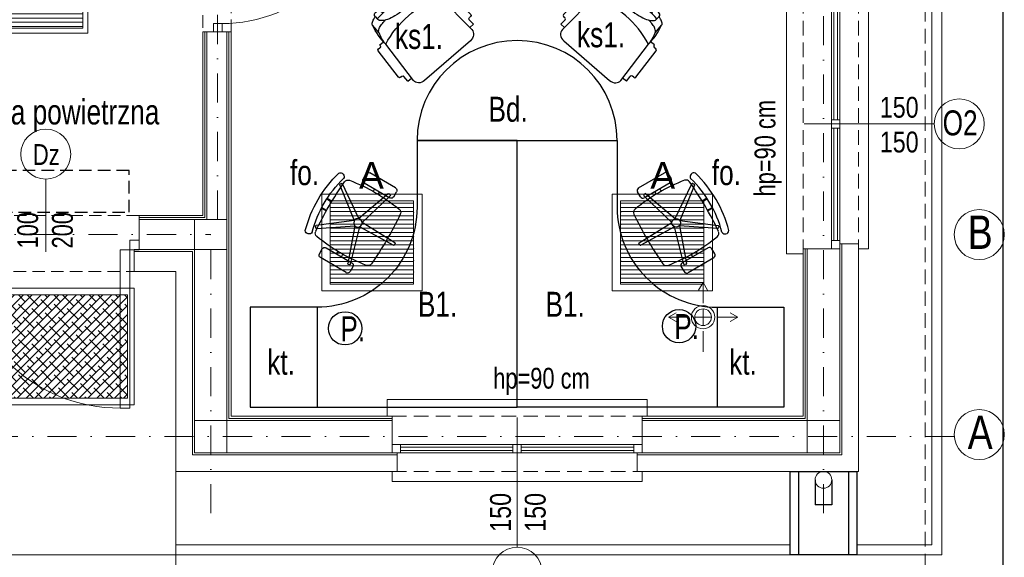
# Model space of a CAD drawing. Header units: inches. Extents: x 67014 to 70164, y -40762 to -35657.
# Tile 39 of 55: x 69040 to 69630, y -40243 to -39921. Entities that reach past the tile are written whole.
import ezdxf
from ezdxf.enums import TextEntityAlignment as Align

# ---------------------------------------------------------------- set-up
doc = ezdxf.new("R2010")
doc.units = ezdxf.units.IN
doc.header["$MEASUREMENT"] = 0
doc.linetypes.add('DASHDOT', pattern=[1, 0.5, -0.25, 0, -0.25])
doc.linetypes.add('HIDDEN', pattern=[0.375, 0.25, -0.125])
for name, color, linetype, lineweight in [('--proj.wentylacja', 251, 'Continuous', 0), ('LUXIONA', 140, 'Continuous', 0), ('p--dach', 7, 'Continuous', 20), ('p--dach-rura spustowa', 7, 'Continuous', 0), ('p--drzwi', 251, 'Continuous', 0), ('p--meble numeracja', 5, 'Continuous', 0), ('p--obrzeże bet.', 252, 'Continuous', 0), ('p--okna', 7, 'Continuous', 0), ('p--opis drzwi', 252, 'Continuous', 0), ('p--opis okna', 7, 'Continuous', 0), ('p--osie konstr', 7, 'DASHDOT', 15), ('p--osie konstr.-NR', 7, 'DASHDOT', 15), ('p--podciąg', 7, 'Continuous', 0), ('p--płyta GK', 7, 'Continuous', 0), ('p--wycieraczka', 252, 'Continuous', 0), ('p--wyposażenie', 84, 'Continuous', 25), ('p--ściana szkielet', 7, 'Continuous', 0)]:
    doc.layers.add(name, color=color, linetype=linetype, lineweight=lineweight)
doc.layers.add('A36-obrzeże', color=252, linetype='Continuous')
doc.styles.add('1-50', font='arial.ttf', dxfattribs={"width": 0.75, "height": 12.5})
doc.styles.get("Standard").update_dxf_attribs({"font": 'ARIAL.TTF'})
doc.styles.add('STYL-1', font='arial.ttf', dxfattribs={"width": 0.75})

# ---------------------------------------------------------------- blocks, each defined once
blk = doc.blocks.new('drzwi-90-100')
for p, q in [((10.1, 87.38), (5.05, 87.38)), ((5.05, 87.38), (5.05, 2.53)), ((10.1, 2.53), (10.1, 87.38)), ((5.05, 2.53), (0, 2.53)), ((0, 2.53), (0, -2.53)), ((5.05, -2.53), (5.05, 2.53)), ((5.05, 2.53), (10.1, 2.53)), ((100, 2.53), (94.95, 2.53)), ((94.95, 2.53), (94.95, -2.53)), ((100, -2.53), (100, 2.53)), ((0, -2.53), (5.05, -2.53)), ((94.95, -2.53), (100, -2.53))]:
    blk.add_line(p, q)
blk.add_arc((10.8, 3.23), 84.15, 359.5233, 90.4767)
blk = doc.blocks.new('okno-150-33.15')
at = {"linetype": 'Continuous', "ltscale": 35}
for p, q in [((-3, 10), (153, 10)), ((0, -39.15), (150, -39.15))]:
    blk.add_line(p, q, dxfattribs=at)
for p, q in [((-3, 0), (-3, 10)), ((153, 0), (153, 10)), ((0, 0), (-3, 0)), ((0, -21.95), (0, 0)), ((150, 0), (150, -21.95)), ((150, 0), (153, 0)), ((0, -21.95), (0, -16.95)), ((0, -16.95), (5, -16.95)), ((5, -16.95), (145, -16.95)), ((5, -16.95), (5, -21.95)), ((72.5, -21.95), (72.5, -16.95)), ((77.5, -16.95), (77.5, -21.95)), ((145, -21.95), (145, -16.95)), ((145, -16.95), (150, -16.95)), ((150, -16.95), (150, -21.95)), ((5, -21.95), (0, -21.95)), ((3, -33.15), (3, -21.95)), ((5, -18.45), (72.5, -18.45)), ((5, -20.61), (72.5, -20.61)), ((145, -21.95), (5, -21.95)), ((77.5, -18.45), (145, -18.45)), ((77.5, -20.61), (145, -20.61)), ((150, -21.95), (145, -21.95)), ((147, -21.95), (147, -33.15)), ((0, -39.15), (0, -33.15)), ((150, -33.15), (150, -39.15))]:
    blk.add_line(p, q)
at = {"linetype": 'HIDDEN', "ltscale": 35}
for p, q in [((0, 0), (150, 0)), ((0, -33.15), (150, -33.15))]:
    blk.add_line(p, q, dxfattribs=at)
blk = doc.blocks.new('sof11_r')
for p, q in [((20.87, 36.93), (20.93, 35.93)), ((45.17, 39.11), (21.82, 37.98)), ((46.23, 38.16), (46.28, 37.16)), ((51.6, 36.44), (47.33, 36.22)), ((51.6, 36.44), (51.76, 33.45)), ((12.61, 30.34), (5.61, 30.34)), ((19.98, 34.88), (19.38, 34.85)), ((19.38, 34.85), (19.53, 31.85)), ((53.8, 33.56), (21.8, 31.85)), ((0, 23.76), (0, -3.09)), ((2, 25.76), (4.37, 25.76)), ((59.07, -7.89), (59.07, 28.56)), ((2, -5.09), (4.37, -5.09)), ((12.61, -9.66), (5.61, -9.66)), ((19.38, -14.18), (19.53, -11.18)), ((53.8, -12.88), (21.8, -11.18)), ((19.98, -14.21), (19.38, -14.18)), ((20.87, -16.26), (20.93, -15.26)), ((45.17, -18.43), (21.82, -17.31)), ((46.23, -17.49), (46.28, -16.49)), ((51.6, -15.77), (47.33, -15.54)), ((51.6, -15.77), (51.76, -12.78))]:
    blk.add_line(p, q)
for points in [[(2.23, 25.76, -0.030204), (2.78, 27.41, -0.097163), (4.32, 29.79, -0.203453), (5.61, 30.34, -0.203453)], [(8.71, 22.55, -0.01879), (8.95, 24.41, -0.054131), (9.78, 27.41, -0.097163), (11.32, 29.79, -0.203453), (12.61, 30.34, -0.203453)], [(4.37, -5.09, 0.184283), (6.75, -4.18, 0.102242), (9.43, -0.57, 0.061197), (10.93, 4.08, 0.047488), (11.52, 10.34, 0.047488), (10.93, 16.59, 0.061197), (9.43, 21.24, 0.102242), (6.75, 24.85, 0.184283), (4.37, 25.76, 0.184283)], [(2.23, -5.09, 0.030204), (2.78, -6.74, 0.097163), (4.32, -9.12, 0.203453), (5.61, -9.66, 0.203453)], [(8.71, -1.88, 0.01879), (8.95, -3.74, 0.054131), (9.78, -6.74, 0.097163), (11.32, -9.12, 0.203453), (12.61, -9.66, 0.203453)]]:
    blk.add_lwpolyline(points, format="xyb")
for centre, radius, start, end in [((19.93, 35.88), 1, 273.04478, 3.04478), ((21.87, 36.99), 1, 93.04478, 183.04478), ((45.23, 38.11), 1, 3.04478, 93.04478), ((47.28, 37.21), 1, 183.04478, 273.04478), ((18.77, -22.91), 54.85, 86.83081, 103.88055), ((21.41, 5.61), 26.24, 89.1562, 109.59965), ((68.33, 10.34), 51.27, 155.1826, 204.8174), ((54.07, 28.56), 5, 0, 93.04478), ((2, 23.76), 2, 90, 180), ((122.88, 10.34), 119.5, 172.58553, 187.41447), ((1.91, 14.05), 6.89, 73.91414, 106.08586), ((1.91, 6.62), 6.89, 253.91414, 286.08586), ((2, -3.09), 2, 180, 270), ((18.77, 43.58), 54.85, 256.11945, 273.16919), ((21.41, 15.06), 26.24, 250.40035, 270.8438), ((54.07, -7.89), 5, 266.95522, 0), ((19.93, -15.21), 1, 356.95522, 86.95522), ((21.87, -16.31), 1, 176.95522, 266.95522), ((45.23, -17.44), 1, 266.95522, 356.95522), ((47.28, -16.54), 1, 86.95522, 176.95522)]:
    blk.add_arc(centre, radius, start, end)
blk = doc.blocks.new('krzesło obrotowe')
for p, q in [((-8.95, 23.07), (-8.94, 20.22)), ((7.39, 24.53), (-7.53, 24.49)), ((-0.66, 2.03), (5.74, 20.18)), ((7.11, 19.74), (1.72, 1.26)), ((6.18, 20.4), (6.88, 20.18)), ((8.82, 20.27), (8.82, 23.12)), ((-7.51, 18.81), (7.41, 18.85)), ((-1.47, 18.82), (-1.47, 17.39)), ((1.37, 18.83), (1.37, 17.4)), ((-17.49, 12.18), (-17.07, 12.78)), ((-2.13, -0.01), (-17.42, 11.69)), ((-16.58, 12.86), (-0.66, 2.03)), ((-19.49, 2.43), (-16.69, 2.44)), ((-19.48, 2.79), (-16.68, 2.79)), ((1.72, 1.26), (20.97, 0.78)), ((21.31, 0.43), (21.32, -0.3)), ((-19.48, -2.54), (-16.67, -2.53)), ((-19.46, -2.9), (-16.67, -2.89)), ((-17.36, -11.79), (-2.13, -0.01)), ((-0.65, -2.03), (-16.51, -12.96)), ((5.85, -20.15), (-0.65, -2.03)), ((20.97, -0.66), (1.73, -1.25)), ((1.73, -1.25), (7.22, -19.7)), ((-16.99, -12.87), (-17.42, -12.28)), ((-7.41, -18.85), (7.51, -18.81)), ((-1.37, -18.83), (-1.37, -17.4)), ((1.47, -18.82), (1.47, -17.39)), ((-8.82, -23.12), (-8.82, -20.27)), ((7.53, -24.49), (-7.39, -24.53)), ((6.99, -20.14), (6.3, -20.37)), ((8.94, -20.22), (8.95, -23.07))]:
    blk.add_line(p, q)
blk.add_circle((0, 0), 2.13)
for centre, radius, start, end in [((-7.53, 23.07), 1.42, 90.1621, 180.1621), ((-7.52, 20.23), 1.42, 180.1621, 270.1621), ((6.07, 20.06), 0.355, 72.1621, 160.5763), ((6.77, 19.84), 0.355, 343.748, 72.1621), ((7.4, 23.11), 1.42, 0.1621, 90.1621), ((7.4, 20.27), 1.42, 270.1621, 0.1621), ((37.88, 0.11), 60.97, 164.3717, 195.9526), ((-19.3, 15.49), 1.86, 0.1621, 146.0387), ((37.88, 0.11), 57.42, 164.4503, 195.874), ((-14.04, 14.12), 2.13, 99.2648, 175.6008), ((0.21, -73.23), 90.64, 81.0595, 99.2648), ((13.96, 14.2), 2.13, 4.7235, 81.0595), ((-17.21, 11.98), 0.355, 144.1621, 232.5763), ((-16.78, 12.57), 0.355, 55.748, 144.1621), ((163.51, 0.46), 180.21, 175.6008, 184.7235), ((-163.51, -0.46), 180.21, 355.6008, 4.7235), ((20.96, 0.42), 0.355, 0.1621, 88.5763), ((20.96, -0.31), 0.355, 271.748, 0.1621), ((-17.14, -12.07), 0.355, 127.748, 216.1621), ((-16.71, -12.66), 0.355, 216.1621, 304.5763), ((-13.96, -14.2), 2.13, 184.7235, 261.0595), ((14.04, -14.12), 2.13, 279.2648, 355.6008), ((-19.21, -15.6), 1.86, 214.2856, 0.1621), ((-0.21, 73.23), 90.64, 261.0595, 279.2648), ((-7.4, -20.27), 1.42, 90.1621, 180.1621), ((7.52, -20.23), 1.42, 0.1621, 90.1621), ((-7.4, -23.11), 1.42, 180.1621, 270.1621), ((6.19, -20.03), 0.355, 199.748, 288.1621), ((6.88, -19.8), 0.355, 288.1621, 16.5763), ((7.53, -23.07), 1.42, 270.1621, 0.1621)]:
    blk.add_arc(centre, radius, start, end)
blk = doc.blocks.new('went-rzut parter-inst')
for p, q in [((-60, -537.81), (-62.68, -542.39)), ((-60, -550.23), (-60, -537.81)), ((-60, -537.81), (-57.31, -542.39)), ((-60, -563.61), (-60, -553.61)), ((-60, -563.61), (-60, -553.61)), ((-60, -553.61), (-60, -563.61)), ((-68.38, -558.61), (-80.8, -558.61)), ((-80.78, -558.61), (-76.19, -555.92)), ((-80.78, -558.61), (-76.19, -561.29)), ((-55, -558.61), (-65, -558.61)), ((-51.62, -558.61), (-39.2, -558.61)), ((-39.2, -558.61), (-43.78, -555.92)), ((-39.2, -558.61), (-43.78, -561.29)), ((-60, -566.99), (-60, -579.41))]:
    blk.add_line(p, q)
for radius, start, end in [(7, 90, 270), (7, 0, 180), (5, 90, 270), (5, 90, 270), (5, 0, 180), (5, 0, 180), (5, 0, 180), (5, 0, 180), (7, 270, 90), (5, 270, 90), (5, 270, 90), (7, 180, 0), (5, 180, 0), (5, 180, 0), (5, 180, 0), (5, 180, 0)]:
    blk.add_arc((-60, -558.61), radius, start, end)
blk = doc.blocks.new('A')
at = {"layer": 'LUXIONA', "linetype": 'Continuous'}
h = blk.add_hatch(dxfattribs=at)
h.set_pattern_fill('ANSI31', color=256, scale=200, angle=135)
h.set_pattern_definition([(180, (365.154, -7.218), (-2e-15, -25), [])])
h.paths.add_polyline_path([(51, 540), (51, 40), (551, 40), (551, 540)])
for p, q in [((51, 290), (51, 540)), ((301, 540), (51, 540)), ((301, 540), (551, 540)), ((551, 540), (551, 40))]:
    blk.add_line(p, q, dxfattribs=at)
for points in [[(0, 580), (602, 580), (602, 0), (0, 0)], [(51, 540), (551, 540), (551, 40), (51, 40)], [(51, 540), (551, 540), (551, 40), (51, 40)]]:
    blk.add_lwpolyline(points, close=True, dxfattribs=at)
for p in [(551, 468.6), (551, 397.1), (551, 325.7), (551, 254.3), (551, 182.9), (551, 111.4)]:
    blk.add_point(p, dxfattribs=at)
at = {"layer": 'LUXIONA'}
blk.add_attdef('OZNACZENIE', text='', height=80, dxfattribs=at).set_placement((298.1, 611.8), align=Align.CENTER)
blk = doc.blocks.new('B')
at = {"layer": 'LUXIONA', "linetype": 'Continuous'}
h = blk.add_hatch(dxfattribs=at)
h.set_pattern_fill('ANSI31', color=256, scale=200, angle=135)
h.set_pattern_definition([(180, (966.344, -170.453), (-2e-15, -25), [])])
h.paths.add_polyline_path([(30.6, 263.5), (30.6, 31.5), (564.4, 31.5), (564.4, 263.5)])
for points in [[(0, 0), (595, 0), (595, 295), (0, 295)], [(30.6, 31.5), (564.4, 31.5), (564.4, 263.5), (30.6, 263.5)]]:
    blk.add_lwpolyline(points, close=True, dxfattribs=at)
at = {"layer": 'LUXIONA'}
blk.add_attdef('OZNACZENIE', text='', height=80, dxfattribs=at).set_placement((297.5, 343.1), align=Align.CENTER)

msp = doc.modelspace()

# ---------------------------------------------------------------- hatches: boundary and pattern name
at = {"layer": 'p--wycieraczka', "ltscale": 8}
h = msp.add_hatch(dxfattribs=at)
h.set_pattern_fill('ANSI38', color=256, scale=30, style=0)
h.set_pattern_definition([(45, (-5144.91, -11520.9702), (-2.65165043, 2.65165043), []), (135, (-5144.91, -11520.9702), (-7.95495129, 2.65165043), [9.375, -5.625])])
h.paths.add_polyline_path([(69012.306, -40085.711), (69104.306, -40085.711), (69104.306, -40147.711), (69012.306, -40147.711)])

# ---------------------------------------------------------------- linework, layer by layer
at = {"linetype": 'Continuous'}
msp.add_line((69629.402, -40426.616), (69629.402, -39311.616), dxfattribs=at)
at = {"layer": 'A36-obrzeże', "linetype": 'Continuous', "ltscale": 35}
for p, q in [((69506.673, -40191.711), (69506.673, -40241.711)), ((69516.673, -40196.711), (69516.673, -40211.711)), ((69526.673, -40196.711), (69526.673, -40211.711)), ((69536.673, -40191.711), (69536.673, -40241.711)), ((69526.673, -40211.711), (69516.673, -40211.711))]:
    msp.add_line(p, q, dxfattribs=at)
msp.add_lwpolyline([(69541.673, -40241.711), (69501.673, -40241.711), (69501.673, -40191.711), (69541.673, -40191.711)], close=True, dxfattribs=at)
at = {"layer": 'p--dach', "linetype": 'HIDDEN', "ltscale": 35}
msp.add_lwpolyline([(68302.623, -39427.311), (69582.623, -39427.311), (69582.623, -40271.711), (68302.623, -40271.711)], close=True, dxfattribs=at)
at = {"layer": 'p--dach-rura spustowa', "linetype": 'Continuous', "ltscale": 75}
msp.add_circle((69521.673, -40196.711), 5, dxfattribs=at)
at = {"layer": 'p--obrzeże bet.', "linetype": 'Continuous', "ltscale": 35}
for p, q in [((69133.223, -40191.711), (69133.223, -40241.711)), ((68752.023, -40241.711), (69133.223, -40241.711)), ((69133.223, -40241.711), (69133.223, -40432.386))]:
    msp.add_line(p, q, dxfattribs=at)
for points in [[(69133.223, -40241.711), (69592.623, -40241.711), (69592.623, -39457.311), (68292.623, -39457.311), (68292.623, -40241.711), (68752.023, -40241.711)], [(69541.673, -40235.711), (69586.623, -40235.711), (69586.623, -39463.311), (69541.673, -39463.311)], [(69133.223, -40235.711), (69501.673, -40235.711)]]:
    msp.add_lwpolyline(points, dxfattribs=at)
at = {"layer": 'p--opis drzwi'}
msp.add_line((69055.223, -40059.942), (69055.223, -40016.181), dxfattribs=at)
msp.add_circle((69055.223, -40001.181), 15, dxfattribs=at)
at = {"layer": 'p--opis okna'}
for p, q in [((69588.085, -39983.061), (69510.123, -39983.061)), ((69337.928, -40237.173), (69337.928, -40159.211))]:
    msp.add_line(p, q, dxfattribs=at)
for centre in [(69603.085, -39983.061), (69337.928, -40252.173)]:
    msp.add_circle(centre, 15, dxfattribs=at)
at = {"layer": 'p--osie konstr', "linetype": 'DASHDOT', "ltscale": 35}
for p, q in [((69158.173, -40040.511), (69158.173, -39457.311)), ((69521.673, -40216.711), (69521.673, -39457.311)), ((68729.823, -40049.511), (69154.173, -40049.511)), ((69154.173, -40216.711), (69154.173, -40049.511)), ((69600.19, -40170.761), (68317.623, -40170.761))]:
    msp.add_line(p, q, dxfattribs=at)
at = {"layer": 'p--osie konstr.-NR', "linetype": 'Continuous', "ltscale": 35}
for centre in [(69615.138, -40049.511), (69615.138, -40169.511)]:
    msp.add_circle(centre, 15, dxfattribs=at)
at = {"layer": 'p--podciąg', "linetype": 'HIDDEN', "ltscale": 30}
for p, q in [((69149.473, -39827.861), (69149.473, -39927.861)), ((69166.373, -39927.861), (69166.373, -39827.861)), ((69111.223, -40038.061), (68999.223, -40038.061)), ((69002.223, -40071.711), (69108.223, -40071.711))]:
    msp.add_line(p, q, dxfattribs=at)
at = {"layer": 'p--płyta GK', "ltscale": 35}
for p, q in [((69149.473, -40038.061), (69149.473, -39927.861)), ((69150.723, -40039.311), (69150.723, -39927.861)), ((69165.123, -40159.811), (69165.123, -39927.861)), ((69166.373, -40158.561), (69166.373, -39927.861)), ((69111.223, -40038.061), (69149.473, -40038.061)), ((69111.223, -40039.311), (69150.723, -40039.311)), ((69509.473, -40158.561), (69509.473, -40058.061)), ((69510.723, -40159.811), (69510.723, -40058.061)), ((69262.928, -40159.811), (69165.123, -40159.811)), ((69262.928, -40158.561), (69166.373, -40158.561)), ((69412.928, -40158.561), (69509.483, -40158.561)), ((69510.723, -40159.811), (69412.928, -40159.811))]:
    msp.add_line(p, q, dxfattribs=at)
at = {"layer": 'p--wycieraczka', "ltscale": 8}
for points in [[(69008.306, -40081.711), (69108.306, -40081.711), (69108.306, -40151.711), (69008.306, -40151.711)], [(69012.306, -40085.711), (69104.306, -40085.711), (69104.306, -40147.711), (69012.306, -40147.711)]]:
    msp.add_lwpolyline(points, close=True, dxfattribs=at)
at = {"layer": 'p--wyposażenie', "linetype": 'Continuous'}
for p, q in [((69217.928, -40093.061), (69217.928, -40153.061)), ((69457.928, -40093.061), (69457.928, -40153.061))]:
    msp.add_line(p, q, dxfattribs=at)
for points in [[(69277.928, -39993.061), (69397.928, -39993.061, 1), (69277.928, -39993.061)], [(69177.928, -40093.061), (69177.928, -40153.061), (69337.928, -40153.061), (69337.928, -39993.061), (69277.928, -39993.061), (69277.928, -40033.061, -0.4142136), (69217.928, -40093.061), (69177.928, -40093.061)], [(69497.928, -40093.061), (69497.928, -40153.061), (69337.928, -40153.061), (69337.928, -39993.061), (69397.928, -39993.061), (69397.928, -40033.061, 0.4142136), (69457.928, -40093.061), (69497.928, -40093.061)]]:
    msp.add_lwpolyline(points, format="xyb", close=True, dxfattribs=at)
at = {"layer": 'p--wyposażenie', "linetype": 'HIDDEN', "ltscale": 30}
msp.add_lwpolyline([(69005.223, -40036.061), (69105.223, -40036.061), (69105.223, -40011.061), (69005.223, -40011.061)], close=True, dxfattribs=at)
at = {"layer": 'p--wyposażenie', "linetype": 'Continuous'}
for centre in [(69234.776, -40105.761), (69435.046, -40104.477)]:
    msp.add_circle(centre, 10, dxfattribs=at)
at = {"layer": 'p--ściana szkielet', "ltscale": 35}
for p, q in [((69149.473, -39927.861), (69166.373, -39927.861)), ((69151.923, -40040.511), (69151.923, -39927.861)), ((69163.923, -40180.511), (69163.923, -39927.861)), ((69111.223, -40040.511), (69163.923, -40040.511)), ((69144.423, -40180.511), (69144.423, -40040.511)), ((69531.423, -40180.511), (69531.423, -40055.061)), ((69532.623, -40181.711), (69532.623, -40055.061)), ((69542.623, -40191.711), (69542.623, -40055.061)), ((69542.623, -40191.711), (69542.623, -40055.061)), ((69108.223, -40059.711), (69143.223, -40059.711)), ((69111.223, -40058.511), (69163.923, -40058.511)), ((69143.223, -40181.711), (69143.223, -40059.711)), ((69511.923, -40161.011), (69511.923, -40058.061)), ((69511.923, -40180.511), (69511.923, -40058.061)), ((69108.223, -40071.711), (69133.223, -40071.711)), ((69133.223, -40191.711), (69133.223, -40071.711)), ((69262.928, -40161.011), (69144.423, -40161.011)), ((69262.928, -40161.011), (69144.423, -40161.011)), ((69511.923, -40161.011), (69412.928, -40161.011)), ((69531.423, -40161.011), (69412.928, -40161.011)), ((69265.928, -40181.711), (69143.223, -40181.711)), ((69262.928, -40180.511), (69144.423, -40180.511)), ((69532.623, -40181.711), (69409.928, -40181.711)), ((69531.423, -40180.511), (69412.928, -40180.511)), ((69265.928, -40191.711), (69133.223, -40191.711)), ((69265.928, -40191.711), (69133.223, -40191.711)), ((69542.623, -40191.711), (69409.928, -40191.711)), ((69542.623, -40191.711), (69409.928, -40191.711))]:
    msp.add_line(p, q, dxfattribs=at)
for points in [[(69111.223, -40038.061), (69111.223, -40058.513), (69108.223, -40058.513), (69108.223, -40071.711)], [(69542.623, -40055.061), (69531.423, -40055.061), (69531.423, -40058.061), (69509.473, -40058.061)], [(69262.928, -40158.561), (69262.928, -40180.513), (69265.928, -40180.513), (69265.928, -40191.711)], [(69412.928, -40159.561), (69412.928, -40180.513), (69409.928, -40180.513), (69409.928, -40191.711)]]:
    msp.add_lwpolyline(points, dxfattribs=at)

# ---------------------------------------------------------------- block references
at = {"layer": '--proj.wentylacja', "linetype": 'Continuous', "ltscale": 12}
msp.add_blockref('went-rzut parter-inst', (69509.473, -39540.461), dxfattribs=at)
at = {"layer": 'LUXIONA', "color": 7, "linetype": 'ByBlock'}
ref = msp.add_blockref('B', (69021.036, -39928.667), dxfattribs=dict(at, xscale=0.09999999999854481, yscale=0.1000000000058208, zscale=0.1))
ref.add_attrib('OZNACZENIE', 'B', dxfattribs={"height": 16}).set_placement((69050.786, -39894.356), align=Align.CENTER)
ref = msp.add_blockref('A', (69220.76, -40083.161), dxfattribs=dict(at, xscale=0.09999999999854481, yscale=0.1000000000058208, zscale=0.1))
ref.add_attrib('OZNACZENIE', 'A', dxfattribs={"height": 16}).set_placement((69250.574, -40021.977), align=Align.CENTER)
ref = msp.add_blockref('A', (69455.096, -40083.161), dxfattribs=dict(at, xscale=-0.09999999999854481, yscale=0.1000000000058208, zscale=0.1))
ref.add_attrib('OZNACZENIE', 'A', dxfattribs={"height": 16}).set_placement((69425.283, -40021.977), align=Align.CENTER)
at = {"layer": 'p--drzwi', "rotation": 270}
msp.add_blockref('drzwi-90-100', (69158.423, -39827.861), dxfattribs=at)
at = {"layer": 'p--drzwi', "xscale": 1.12, "yscale": 1.12, "rotation": 180}
msp.add_blockref('drzwi-90-100', (69111.223, -40055.734), dxfattribs=at)
at = {"layer": 'p--okna', "linetype": 'Continuous', "xscale": -1, "rotation": 89.9999999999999}
msp.add_blockref('okno-150-33.15', (69509.473, -39908.061), dxfattribs=at)
at = {"layer": 'p--okna', "linetype": 'Continuous'}
msp.add_blockref('okno-150-33.15', (69262.928, -40158.561), dxfattribs=at)
at = {"layer": 'p--wyposażenie', "linetype": 'Continuous'}
for p, xscale, rotation in [((69271.064, -39900.409), -0.8499999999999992, 130.9655730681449), ((69404.792, -39900.409), 0.8499999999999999, 229.0344269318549)]:
    msp.add_blockref('sof11_r', p, dxfattribs=dict(at, xscale=xscale, rotation=rotation))
at = {"layer": 'p--wyposażenie', "linetype": 'Continuous', "yscale": 1.2, "zscale": 1.2}
for p, xscale, rotation in [((69242.501, -40042.434), -1.2, 149.9270727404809), ((69433.355, -40042.434), 1.2, 210.072927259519)]:
    msp.add_blockref('krzesło obrotowe', p, dxfattribs=dict(at, xscale=xscale, rotation=rotation))

# ---------------------------------------------------------------- texts
at = {"layer": 'p--meble numeracja', "linetype": 'Continuous', "char_height": 15, "style": '1-50'}
for s, insert, width, attachment_point in [('ks1.', (69293.516, -39923.065), 22.74678, 3), ('ks1.', (69402.702, -39922.062), 22.74678, 3), ('Bd.', (69344.354, -39966.763), 22.74678, 3), ('kurtyna powietrzna', (68991.49, -39968.403), 144.34632, 1), ('fo.', (69219.21, -40004.796), 22.74678, 3), ('fo.', (69472.199, -40004.796), 22.74678, 3), ('B1.', (69302.048, -40083.83), 22.74678, 3), ('B1.', (69378.547, -40083.83), 22.74678, 3), ('P.', (69231.937, -40098.509), 22.74678, 1), ('P.', (69432.207, -40097.225), 22.74678, 1), ('kt.', (69204.685, -40118.603), 22.74678, 3), ('kt.', (69481.705, -40118.603), 22.74678, 3)]:
    msp.add_mtext(s, dxfattribs=dict(at, insert=insert, width=width, attachment_point=attachment_point))
at = {"layer": 'p--opis drzwi', "insert": (69063.558, -40007.702), "char_height": 12.5, "width": 98.6805, "attachment_point": 9, "style": 'STYL-1'}
msp.add_mtext('Dz', dxfattribs=at)
at = {"layer": 'p--opis drzwi', "insert": (69071.651, -40057.839), "char_height": 12.5, "width": 17.2395, "attachment_point": 7, "rotation": 90, "style": 'STYL-1'}
msp.add_mtext('100\\P200', dxfattribs=at)
at = {"layer": 'p--opis okna', "char_height": 12.5, "attachment_point": 7, "rotation": 90}
for s, insert, width, style in [('hp=90 cm', (69496.63, -40026.615), 128.63421, 'STYL-1'), ('{\\W0.8;150\\P150}', (69355.234, -40227.839), 45.287, '1-50')]:
    msp.add_mtext(s, dxfattribs=dict(at, insert=insert, width=width, style=style))
at = {"layer": 'p--opis okna'}
for s, insert, char_height, width, attachment_point, style in [('{\\W0.8;150\\P150}', (69578.751, -40000.367), 12.5, 45.287, 9, '1-50'), ('O2', (69593.16, -39990.173), 15, 74.01038, 7, '1-50'), ('hp=90 cm', (69381.481, -40145.718), 12.5, 128.63421, 9, 'STYL-1')]:
    msp.add_mtext(s, dxfattribs=dict(at, insert=insert, char_height=char_height, width=width, attachment_point=attachment_point, style=style))
at = {"layer": 'p--osie konstr.-NR', "linetype": 'Continuous', "ltscale": 35, "char_height": 20, "width": 63.5564, "attachment_point": 1}
for s, insert in [('{\\W0.8;B}', (69608.223, -40038.097)), ('\\W0.8;A', (69608.223, -40158.097))]:
    msp.add_mtext(s, dxfattribs=dict(at, insert=insert))

doc.saveas('drawing.dxf')
